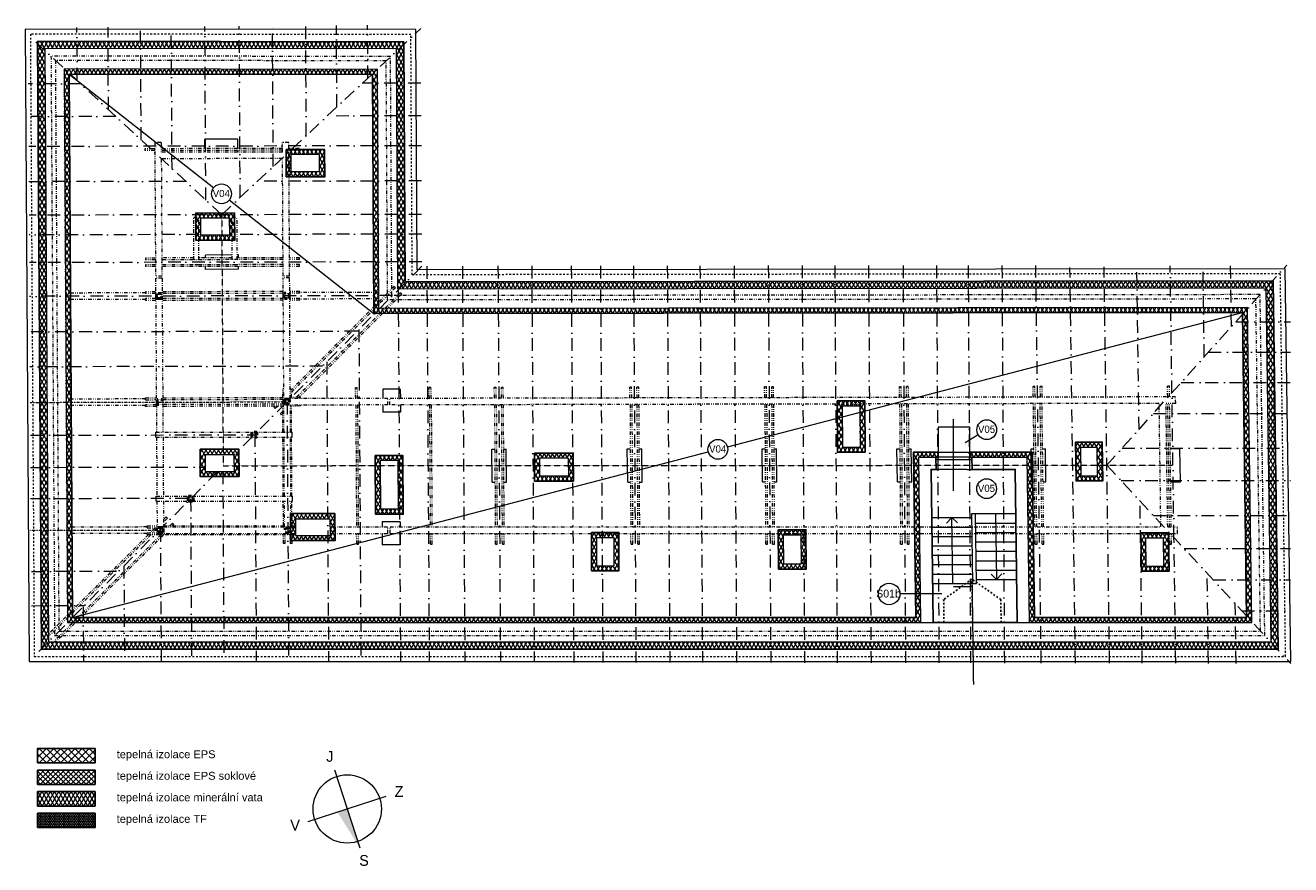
# Model space of a CAD drawing. Extents: x 23714 to 82477, y 16569 to 95336.
# Tile 1 of 2: x 25743 to 60945, y 16569 to 39919. Entities that reach past the tile are written whole.
import ezdxf

# ---------------------------------------------------------------- set-up
doc = ezdxf.new("R2010")
doc.units = 0
doc.header["$MEASUREMENT"] = 0
for name, pattern in [('DGN Style 2', [0.643626, 0.386175, -0.25745]), ('DGN Style 4', [0.565042, 0.282344, -0.141172, 0.000352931, -0.141172]), ('DGN Style 6', [1.224176, 0.000643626, -0.25745, 0.450538, -0.25745, 0.000643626, -0.25745]), ('Čerchovaná', [670.277762, 352.777767, -176.388884, 0, -141.111112]), ('Čerchovaná se dvěma tečkami S', [250, 100, -40, 15, -40, 15, -40]), ('čárkovaná S', [100, 50, -50])]:
    doc.linetypes.add(name, pattern=pattern)
doc.layers.add('2D kreslení - obecné', color=7, linetype='Continuous')
doc.layers.add('2D ČÁRY', color=7, linetype='Continuous')
doc.layers.add('2D kreslení - obecné_Číslo_pera__241', color=9, linetype='Continuous', lineweight=13, true_color=0x808080)
doc.layers.add('2D ČÁRY_Číslo_pera__241', color=9, linetype='Continuous', lineweight=13, true_color=0x808080)
for name, color, linetype, lineweight in [('2D VÝPLNĚ_Číslo_pera__1', 7, 'Continuous', 15), ('2D VÝPLNĚ_Číslo_pera__2', 1, 'Continuous', 25), ('2D VÝPLNĚ_Číslo_pera__4', 91, 'Continuous', 13), ('2D ČÁRY_Číslo_pera__1', 7, 'Continuous', 15), ('2D ČÁRY_Číslo_pera__2', 1, 'Continuous', 25), ('2D ČÁRY_Číslo_pera__3', 150, 'Continuous', 13), ('2D ČÁRY_Číslo_pera__4', 91, 'Continuous', 13), ('hřeben_Číslo_pera__1', 7, 'Continuous', 15), ('komín_Číslo_pera__1', 7, 'Continuous', 15), ('krokve_Číslo_pera__1', 7, 'Continuous', 15), ('POZNÁMKY.POPISKA_Číslo_pera__1', 7, 'Continuous', 15), ('POZNÁMKY.TEXT_Číslo_pera__4', 91, 'Continuous', 13), ('svislé konstrukce_Číslo_pera__5', 231, 'Continuous', 50), ('vodorovné konstrukce_Číslo_pera__1', 7, 'Continuous', 15), ('zdi_Číslo_pera__1', 7, 'Continuous', 15), ('zdi_Číslo_pera__2', 1, 'Continuous', 25), ('řez_Číslo_pera__1', 7, 'Continuous', 15), ('šikmé konstrukce_Číslo_pera__1', 7, 'Continuous', 15)]:
    doc.layers.add(name, color=color, linetype=linetype, lineweight=lineweight)
doc.styles.add('GENERATED_STYLE_2', font='arial.ttf')
doc.styles.add('GENERATED_STYLE_3', font='txt')
pattern_1 = [(60, (0, 0), (-86.60254, 50), []), (120, (0, 0), (86.60254, 50), [])]

# ---------------------------------------------------------------- blocks, each defined once
blk = doc.blocks.new('LINE_8333', base_point=(51243, 24100))
at = {"layer": '2D kreslení - obecné_Číslo_pera__241', "linetype": 'Continuous'}
blk.add_line((51243, 24100), (50074, 24100), dxfattribs=at)
blk.add_circle((49774, 24100), 300, dxfattribs=at)
blk = doc.blocks.new('LINE_8678', base_point=(51545, 24394))
at = {"layer": '2D ČÁRY_Číslo_pera__3', "linetype": 'Continuous'}
for p, q in [((51520, 26224), (51372, 26072)), ((51545, 24394), (51520, 26224)), ((51520, 26224), (51672, 26076))]:
    blk.add_line(p, q, dxfattribs=at)
blk = doc.blocks.new('LINE_8711', base_point=(52738, 26334))
at = {"layer": '2D ČÁRY_Číslo_pera__3', "linetype": 'Continuous'}
for p, q in [((52738, 26334), (52763, 24504)), ((52763, 24504), (52611, 24652)), ((52763, 24504), (52911, 24656))]:
    blk.add_line(p, q, dxfattribs=at)

msp = doc.modelspace()

# ---------------------------------------------------------------- hatches: boundary and pattern name
at = {"layer": '2D VÝPLNĚ_Číslo_pera__1', "linetype": 'Continuous'}
msp.add_hatch(color=256, dxfattribs=at).paths.add_polyline_path([(35051, 17035), (34699, 18119), (34428, 18031)], flags=0)
at = {"layer": '2D VÝPLNĚ_Číslo_pera__4', "linetype": 'Continuous'}
h = msp.add_hatch(dxfattribs=at)
h.set_pattern_fill('TEPELNA_IZOLACE_MINERÁL', color=8, style=0, pattern_type=2)
h.set_pattern_definition(pattern_1)
h.paths.add_polyline_path([(26085, 39475), (26191, 22564), (60601, 22564), (60460, 32807), (36307, 32779), (36271, 39459)], flags=0)
h.paths.add_polyline_path([(26390, 22764), (26287, 39275), (36072, 39260), (36108, 32579), (60263, 32607), (60398, 22764)], flags=0)
h = msp.add_hatch(dxfattribs=at)
h.set_pattern_fill('TEPELNA_IZOLACE_MINERÁL', color=8, style=0, pattern_type=2)
h.set_pattern_definition(pattern_1)
h.paths.add_polyline_path([(26820, 38704), (26916, 23304), (50660, 23304), (50596, 27904), (51136, 27904), (51136, 28044), (50455, 28044), (50518, 23444), (27055, 23444), (26961, 38564), (35406, 38551), (35442, 31898), (59602, 31926), (59719, 23444), (53818, 23444), (53755, 28044), (52017, 28044), (52017, 27904), (53617, 27904), (53680, 23304), (59860, 23304), (59740, 32066), (35581, 32038), (35545, 38690)], flags=0)
h = msp.add_hatch(dxfattribs=at)
h.set_pattern_fill('TEPELNA_IZOLACE_MINERÁL', color=8, style=0, pattern_type=2)
h.set_pattern_definition(pattern_1)
h.paths.add_polyline_path([(32997, 36464), (33001, 35704), (34072, 35703), (34067, 36463)], flags=0)
h.paths.add_polyline_path([(33141, 35844), (33138, 36324), (33928, 36323), (33931, 35843)], flags=0)
h = msp.add_hatch(dxfattribs=at)
h.set_pattern_fill('TEPELNA_IZOLACE_MINERÁL', color=8, style=0, pattern_type=2)
h.set_pattern_definition(pattern_1)
h.paths.add_polyline_path([(30487, 34698), (30491, 33938), (31571, 33937), (31567, 34697)], flags=0)
h.paths.add_polyline_path([(30630, 34078), (30628, 34558), (31428, 34557), (31430, 34077)], flags=0)
h = msp.add_hatch(dxfattribs=at)
h.set_pattern_fill('TEPELNA_IZOLACE_MINERÁL', color=8, style=0, pattern_type=2)
h.set_pattern_definition(pattern_1)
h.paths.add_polyline_path([(48328, 29474), (48337, 28044), (49107, 28044), (49098, 29474)], flags=0)
h.paths.add_polyline_path([(48476, 28184), (48469, 29334), (48959, 29334), (48966, 28184)], flags=0)
h = msp.add_hatch(dxfattribs=at)
h.set_pattern_fill('TEPELNA_IZOLACE_MINERÁL', color=8, style=0, pattern_type=2)
h.set_pattern_definition(pattern_1)
h.paths.add_polyline_path([(54962, 28324), (54976, 27244), (55716, 27244), (55701, 28324)], flags=0)
h.paths.add_polyline_path([(55114, 27384), (55103, 28184), (55563, 28184), (55574, 27384)], flags=0)
h = msp.add_hatch(dxfattribs=at)
h.set_pattern_fill('TEPELNA_IZOLACE_MINERÁL', color=8, style=0, pattern_type=2)
h.set_pattern_definition(pattern_1)
h.paths.add_polyline_path([(30606, 28124), (30611, 27364), (31691, 27364), (31686, 28124)], flags=0)
h.paths.add_polyline_path([(30750, 27504), (30746, 27984), (31547, 27984), (31550, 27504)], flags=0)
h = msp.add_hatch(dxfattribs=at)
h.set_pattern_fill('TEPELNA_IZOLACE_MINERÁL', color=8, style=0, pattern_type=2)
h.set_pattern_definition(pattern_1)
h.paths.add_polyline_path([(35477, 27948), (35488, 26318), (36258, 26319), (36247, 27949)], flags=0)
h.paths.add_polyline_path([(35627, 26458), (35618, 27808), (36108, 27809), (36117, 26459)], flags=0)
h = msp.add_hatch(dxfattribs=at)
h.set_pattern_fill('TEPELNA_IZOLACE_MINERÁL', color=8, style=0, pattern_type=2)
h.set_pattern_definition(pattern_1)
h.paths.add_polyline_path([(39907, 28016), (39912, 27237), (40992, 27239), (40987, 28019)], flags=0)
h.paths.add_polyline_path([(40051, 27377), (40048, 27877), (40848, 27878), (40851, 27378)], flags=0)
h = msp.add_hatch(dxfattribs=at)
h.set_pattern_fill('TEPELNA_IZOLACE_MINERÁL', color=8, style=0, pattern_type=2)
h.set_pattern_definition(pattern_1)
h.paths.add_polyline_path([(33117, 26334), (33122, 25584), (34362, 25584), (34357, 26334)], flags=0)
h.paths.add_polyline_path([(33261, 25724), (33258, 26194), (34218, 26194), (34221, 25724)], flags=0)
h = msp.add_hatch(dxfattribs=at)
h.set_pattern_fill('TEPELNA_IZOLACE_MINERÁL', color=8, style=0, pattern_type=2)
h.set_pattern_definition(pattern_1)
h.paths.add_polyline_path([(41491, 25814), (41497, 24744), (42257, 24744), (42251, 25814)], flags=0)
h.paths.add_polyline_path([(41637, 24884), (41632, 25674), (42112, 25674), (42117, 24884)], flags=0)
h = msp.add_hatch(dxfattribs=at)
h.set_pattern_fill('TEPELNA_IZOLACE_MINERÁL', color=8, style=0, pattern_type=2)
h.set_pattern_definition(pattern_1)
h.paths.add_polyline_path([(46690, 25884), (46697, 24794), (47467, 24794), (47460, 25884)], flags=0)
h.paths.add_polyline_path([(46836, 24934), (46831, 25744), (47321, 25744), (47326, 24934)], flags=0)
h = msp.add_hatch(dxfattribs=at)
h.set_pattern_fill('TEPELNA_IZOLACE_MINERÁL', color=8, style=0, pattern_type=2)
h.set_pattern_definition(pattern_1)
h.paths.add_polyline_path([(56776, 25804), (56791, 24734), (57561, 24734), (57546, 25804)], flags=0)
h.paths.add_polyline_path([(56929, 24874), (56918, 25664), (57408, 25664), (57419, 24874)], flags=0)
h = msp.add_hatch(dxfattribs=at)
h.set_pattern_fill('TEPELNA_IZOLACE_EPS', color=256, style=0, pattern_type=2)
h.set_pattern_definition([(45, (0, 0), (-98.99495, 98.99495), []), (135, (0, 0), (98.99495, 98.99495), [])])
h.paths.add_polyline_path([(26085, 19401), (27685, 19401), (27685, 19801), (26085, 19801)], flags=0)
h = msp.add_hatch(dxfattribs=at)
h.set_pattern_fill('TEPELNA_IZOLACE_PERIMETR', color=256, style=0, pattern_type=2)
h.set_pattern_definition([(45, (0, 0), (-70.71068, 70.71068), []), (135, (0, 0), (70.71068, 70.71068), [])])
h.paths.add_polyline_path([(26085, 18801), (27685, 18801), (27685, 19201), (26085, 19201)], flags=0)
h = msp.add_hatch(dxfattribs=at)
h.set_pattern_fill('TEPELNA_IZOLACE_MINERÁL', color=256, style=0, pattern_type=2)
h.set_pattern_definition(pattern_1)
h.paths.add_polyline_path([(26085, 18201), (27685, 18201), (27685, 18601), (26085, 18601)], flags=0)
h = msp.add_hatch(dxfattribs=at)
h.set_pattern_fill('TEPELNA_IZOLACE_FENOL', color=256, style=0, pattern_type=2)
h.set_pattern_definition([(90, (0, 0), (-51.961524, 0), [30, -60]), (90, (-25.98, 45), (-51.961524, 0), [30, -60]), (150, (0, 30), (25.98076, 45), [30, -60]), (150, (-51.96, 30), (25.98076, 45), [30, -60]), (210, (0, 0), (-25.98076, 45), [30, -60]), (210, (-51.96, 0), (-25.98076, 45), [30, -60])])
h.paths.add_polyline_path([(26085, 17601), (27685, 17601), (27685, 18001), (26085, 18001)], flags=0)

# ---------------------------------------------------------------- linework, layer by layer
at = {"layer": '2D kreslení - obecné_Číslo_pera__241', "color": 8, "linetype": 'Continuous'}
for centre in [(31202, 35231), (52490, 28670), (45010, 28123), (52487, 27029)]:
    msp.add_circle(centre, 275, dxfattribs=at)
at = {"layer": '2D VÝPLNĚ_Číslo_pera__2', "linetype": 'Continuous', "flags": 128}
for points in [[(26085, 19401), (27685, 19401), (27685, 19801), (26085, 19801)], [(26085, 18801), (27685, 18801), (27685, 19201), (26085, 19201)], [(26085, 18201), (27685, 18201), (27685, 18601), (26085, 18601)], [(26085, 17601), (27685, 17601), (27685, 18001), (26085, 18001)]]:
    msp.add_lwpolyline(points, close=True, dxfattribs=at)
at = {"layer": '2D ČÁRY_Číslo_pera__1', "color": 8, "linetype": 'Continuous'}
for p, q in [((25743, 39815), (25853, 22224)), ((36609, 39799), (25743, 39815)), ((36646, 33120), (36609, 39799)), ((26085, 39475), (26191, 22564)), ((36271, 39459), (26085, 39475)), ((36307, 32779), (36271, 39459)), ((26961, 38564), (27055, 23444)), ((35406, 38551), (26961, 38564)), ((35442, 31898), (35406, 38551)), ((34067, 36463), (32997, 36464)), ((33001, 35704), (32997, 36464)), ((34072, 35703), (34067, 36463)), ((34072, 35703), (33001, 35704)), ((31567, 34697), (30487, 34698)), ((30491, 33938), (30487, 34698)), ((31571, 33937), (31567, 34697)), ((31571, 33937), (30491, 33938)), ((60795, 33148), (36646, 33120)), ((60945, 22224), (60795, 33148)), ((60460, 32807), (36307, 32779)), ((60601, 22564), (60460, 32807)), ((59602, 31926), (35442, 31898)), ((59719, 23444), (59602, 31926)), ((48328, 29474), (49098, 29474)), ((48328, 29474), (48337, 28044)), ((49098, 29474), (49107, 28044)), ((54961, 28324), (55701, 28324)), ((54976, 27244), (54961, 28324)), ((55716, 27244), (55701, 28324)), ((30606, 28124), (31686, 28124)), ((30606, 28124), (30611, 27364)), ((31686, 28124), (31691, 27364)), ((36247, 27949), (35477, 27948)), ((35477, 27948), (35488, 26318)), ((36247, 27949), (36258, 26319)), ((40987, 28019), (39907, 28016)), ((39907, 28016), (39912, 27237)), ((40987, 28019), (40992, 27239)), ((48337, 28044), (49107, 28044)), ((50518, 23444), (50455, 28044)), ((50455, 28044), (53755, 28044)), ((51136, 27904), (51136, 28044)), ((51146, 27828), (51146, 27904)), ((52007, 27828), (52007, 27904)), ((52017, 27904), (52017, 28044)), ((53818, 23444), (53755, 28044)), ((30611, 27364), (31691, 27364)), ((40992, 27239), (39912, 27237)), ((54976, 27244), (55716, 27244)), ((33117, 26334), (34357, 26334)), ((33117, 26334), (33122, 25584)), ((34357, 26334), (34362, 25584)), ((36258, 26319), (35488, 26318)), ((41491, 25814), (41497, 24744)), ((41491, 25814), (42251, 25814)), ((42251, 25814), (42257, 24744)), ((56776, 25804), (57546, 25804)), ((56791, 24734), (56776, 25804)), ((57561, 24734), (57546, 25804)), ((33122, 25584), (34362, 25584)), ((41497, 24744), (42257, 24744)), ((56791, 24734), (57561, 24734)), ((27055, 23444), (50518, 23444)), ((53818, 23444), (59719, 23444)), ((26191, 22564), (60601, 22564)), ((25853, 22224), (60945, 22224))]:
    msp.add_line(p, q, dxfattribs=at)
at = {"layer": '2D ČÁRY_Číslo_pera__1', "color": 8, "linetype": 'čárkovaná S'}
for p, q in [((25884, 39675), (25992, 22364)), ((36470, 39659), (25884, 39675)), ((36506, 32979), (36470, 39659)), ((60657, 33008), (36506, 32979)), ((60803, 22364), (60657, 33008)), ((25992, 22364), (60803, 22364))]:
    msp.add_line(p, q, dxfattribs=at)
at = {"layer": '2D ČÁRY_Číslo_pera__1', "color": 8, "linetype": 'Continuous', "flags": 128}
msp.add_lwpolyline([(52017, 28744), (51136, 28744), (51136, 28044), (52017, 28044)], close=True, dxfattribs=at)
at = {"layer": '2D ČÁRY_Číslo_pera__2', "color": 8, "linetype": 'Continuous', "flags": 128}
for points in [[(26085, 39475), (36271, 39459), (36307, 32779), (60460, 32807), (60601, 22564), (26191, 22564)], [(26961, 38564), (27055, 23444), (50518, 23444), (50455, 28044), (51136, 28044), (51136, 27904), (51076, 27904), (51081, 27564), (50941, 27564), (51000, 23304), (53340, 23304), (53281, 27564), (52081, 27564), (52077, 27904), (52017, 27904), (52017, 28044), (53755, 28044), (53818, 23444), (59719, 23444), (59602, 31926), (35442, 31898), (35406, 38551)], [(32997, 36464), (33001, 35704), (34072, 35703), (34067, 36463)], [(30487, 34698), (31567, 34697), (31571, 33937), (30491, 33938)], [(48328, 29474), (49098, 29474), (49107, 28044), (48337, 28044)], [(54962, 28324), (55701, 28324), (55716, 27244), (54976, 27244)], [(30606, 28124), (30611, 27364), (31691, 27364), (31686, 28124)], [(35477, 27948), (36247, 27949), (36258, 26319), (35488, 26318)], [(39907, 28016), (40987, 28019), (40992, 27239), (39912, 27237)], [(33117, 26334), (34357, 26334), (34362, 25584), (33122, 25584)], [(41491, 25814), (42251, 25814), (42257, 24744), (41497, 24744)], [(46690, 25884), (47460, 25884), (47467, 24794), (46697, 24794)], [(56776, 25804), (57546, 25804), (57561, 24734), (56791, 24734)]]:
    msp.add_lwpolyline(points, close=True, dxfattribs=at)
at = {"layer": '2D ČÁRY_Číslo_pera__241', "color": 8, "linetype": 'Continuous'}
for p, q in [((26961, 38564), (30985, 35401)), ((31418, 35061), (35442, 31898)), ((45276, 28193), (59602, 31926)), ((27055, 23444), (44744, 28054))]:
    msp.add_line(p, q, dxfattribs=at)
at = {"layer": '2D ČÁRY_Číslo_pera__3', "linetype": 'Continuous'}
for p, q in [((34346, 19204), (35051, 17035)), ((33614, 17767), (35783, 18472))]:
    msp.add_line(p, q, dxfattribs=at)
msp.add_circle((34699, 18119), 950, dxfattribs=at)
at = {"layer": '2D ČÁRY_Číslo_pera__4', "color": 8, "linetype": 'Continuous'}
for p, q in [((51566, 26965), (51566, 28965)), ((52255, 28529), (51886, 28307))]:
    msp.add_line(p, q, dxfattribs=at)
at = {"layer": 'hřeben_Číslo_pera__1', "color": 8, "linetype": 'DGN Style 6'}
for p, q in [((31206, 34649), (31249, 27667)), ((31249, 27667), (57670, 27683))]:
    msp.add_line(p, q, dxfattribs=at)
at = {"layer": 'komín_Číslo_pera__1', "color": 8, "linetype": 'Continuous'}
for p, q in [((33928, 36323), (33138, 36324)), ((33141, 35844), (33138, 36324)), ((33931, 35843), (33928, 36323)), ((33931, 35843), (33141, 35844)), ((31428, 34557), (30628, 34558)), ((30630, 34078), (30628, 34558)), ((31430, 34077), (31428, 34557)), ((31430, 34077), (30630, 34078)), ((48469, 29334), (48476, 28184)), ((48469, 29334), (48959, 29334)), ((48959, 29334), (48966, 28184)), ((48476, 28184), (48966, 28184)), ((55103, 28184), (55563, 28184)), ((55114, 27384), (55103, 28184)), ((55574, 27384), (55563, 28184)), ((30747, 27984), (30750, 27504)), ((30747, 27984), (31547, 27984)), ((31547, 27984), (31550, 27504)), ((40848, 27878), (40048, 27877)), ((40048, 27877), (40051, 27377)), ((40848, 27878), (40851, 27378)), ((30750, 27504), (31550, 27504)), ((36108, 27809), (35618, 27808)), ((35618, 27808), (35627, 26458)), ((36108, 27809), (36117, 26459)), ((40851, 27378), (40051, 27377)), ((55114, 27384), (55574, 27384)), ((36117, 26459), (35627, 26458)), ((33258, 26194), (33261, 25724)), ((33258, 26194), (34218, 26194)), ((34218, 26194), (34221, 25724)), ((33261, 25724), (34221, 25724)), ((46690, 25884), (47460, 25884)), ((46690, 25884), (46697, 24794)), ((46831, 25744), (46836, 24934)), ((46831, 25744), (47321, 25744)), ((47321, 25744), (47326, 24934)), ((47460, 25884), (47467, 24794)), ((41632, 25674), (41637, 24884)), ((41632, 25674), (42112, 25674)), ((42112, 25674), (42117, 24884)), ((56918, 25664), (57408, 25664)), ((56929, 24874), (56918, 25664)), ((57419, 24874), (57408, 25664)), ((41637, 24884), (42117, 24884)), ((46697, 24794), (47467, 24794)), ((46836, 24934), (47326, 24934)), ((56929, 24874), (57419, 24874))]:
    msp.add_line(p, q, dxfattribs=at)
at = {"layer": 'krokve_Číslo_pera__1', "color": 8, "linetype": 'Čerchovaná'}
for p, q in [((27187, 38380), (27179, 39857)), ((28056, 37573), (28044, 39864)), ((28966, 36728), (28949, 39871)), ((29825, 35931), (29804, 39877)), ((30765, 35058), (30739, 39884)), ((31206, 34649), (36744, 39828)), ((31720, 35130), (31694, 39892)), ((32640, 35990), (32619, 39899)), ((33560, 36851), (33544, 39906)), ((34411, 37646), (34399, 39912)), ((35272, 38451), (35264, 39919)), ((31206, 34649), (25817, 39651)), ((27282, 38291), (25826, 38288)), ((36751, 38310), (35118, 38307)), ((28260, 37383), (25832, 37378)), ((36755, 37400), (34142, 37395)), ((36762, 36570), (25841, 36548)), ((30206, 35577), (25843, 35568)), ((36764, 35590), (32202, 35581)), ((36768, 34660), (25849, 34638)), ((30570, 34098), (25853, 34089)), ((36770, 34110), (31495, 34100)), ((36774, 33340), (25858, 33319)), ((36778, 33222), (31547, 27961)), ((36912, 33222), (36981, 22203)), ((37902, 33223), (37971, 22201)), ((38892, 33224), (38961, 22200)), ((39832, 33226), (39901, 22199)), ((40932, 33227), (41001, 22197)), ((41742, 33228), (41811, 22196)), ((42662, 33229), (42731, 22194)), ((43602, 33230), (43671, 22193)), ((44512, 33231), (44581, 22192)), ((45462, 33232), (45531, 22190)), ((46412, 33233), (46481, 22189)), ((47352, 33234), (47421, 22187)), ((48262, 33235), (48331, 22186)), ((49202, 33236), (49271, 22185)), ((50162, 33237), (50231, 22183)), ((51092, 33238), (51161, 22182)), ((51972, 33239), (52041, 22180)), ((52912, 33240), (52981, 22179)), ((54005, 22177), (53853, 33241)), ((54955, 22176), (54804, 33186)), ((55906, 22175), (55754, 33199)), ((55830, 27682), (60834, 33249)), ((56726, 28679), (56664, 33211)), ((57698, 25668), (57594, 33224)), ((58539, 30695), (58504, 33237)), ((59297, 31539), (59274, 33247)), ((35956, 32399), (25864, 32379)), ((36116, 32556), (36181, 22204)), ((34973, 31407), (25866, 31389)), ((35023, 31457), (35081, 22206)), ((59419, 31674), (60941, 31674)), ((58655, 30824), (60941, 30824)), ((34007, 30435), (25868, 30419)), ((34129, 30557), (34180, 22207)), ((57900, 29984), (60941, 29984)), ((33025, 29448), (33070, 22209)), ((57127, 29124), (60941, 29124)), ((25885, 28515), (32110, 28527)), ((32131, 28548), (32170, 22210)), ((56255, 28154), (60941, 28154)), ((25887, 27621), (30749, 27630)), ((31093, 27504), (25929, 22311)), ((31237, 27504), (31270, 22211)), ((55830, 27682), (60945, 22168)), ((56227, 27254), (60941, 27254)), ((25888, 26757), (30358, 26765)), ((30342, 26750), (30370, 22213)), ((56816, 22173), (56754, 26686)), ((57127, 26284), (60941, 26284)), ((29500, 25903), (29523, 22214)), ((57746, 22172), (57698, 25668)), ((57980, 25364), (60941, 25364)), ((25913, 24728), (28337, 24733)), ((28486, 24883), (28503, 22216)), ((58656, 22170), (58622, 24673)), ((58787, 24494), (60941, 24494)), ((25919, 23774), (27387, 23777)), ((27353, 23744), (27363, 22217)), ((59426, 22169), (59403, 23830)), ((59585, 23634), (60941, 23634))]:
    msp.add_line(p, q, dxfattribs=at)
at = {"layer": 'krokve_Číslo_pera__1', "color": 8, "linetype": 'DGN Style 4'}
for p, q in [((25883, 29429), (33020, 29443)), ((25890, 25872), (29477, 25879))]:
    msp.add_line(p, q, dxfattribs=at)
at = {"layer": 'svislé konstrukce_Číslo_pera__5', "color": 8, "linetype": 'DGN Style 6', "flags": 128}
for points in [[(29530, 32317), (29390, 32316), (29390, 32456), (29530, 32457)], [(33080, 32323), (32940, 32323), (32939, 32463), (33079, 32463)], [(29549, 29366), (29409, 29366), (29408, 29506), (29548, 29506)], [(33096, 29378), (32956, 29378), (32955, 29518), (33095, 29518)], [(32186, 28460), (32046, 28460), (32045, 28600), (32185, 28600)], [(30418, 26685), (30278, 26684), (30277, 26824), (30417, 26825)], [(29575, 25807), (29435, 25807), (29434, 25947), (29574, 25947)], [(33115, 25804), (32975, 25804), (32975, 25944), (33115, 25944)]]:
    msp.add_lwpolyline(points, close=True, dxfattribs=at)
at = {"layer": 'vodorovné konstrukce_Číslo_pera__1', "color": 8, "linetype": 'Čerchovaná se dvěma tečkami S'}
for p, q in [((35903, 39050), (26458, 39064)), ((26458, 39064), (26557, 23149)), ((26579, 38944), (26676, 23268)), ((35784, 38930), (26579, 38944)), ((35819, 32470), (35784, 38930)), ((35938, 32590), (35903, 39050)), ((29523, 36656), (29343, 36655)), ((29343, 36655), (29366, 32936)), ((29523, 36656), (29525, 36386)), ((32898, 36393), (32896, 36663)), ((33076, 36663), (32896, 36663)), ((33096, 32943), (33076, 36663)), ((29065, 36485), (29065, 36435)), ((29344, 36485), (29065, 36485)), ((29344, 36435), (29065, 36435)), ((32897, 36493), (29524, 36486)), ((32897, 36443), (29524, 36436)), ((32898, 36393), (29525, 36386)), ((33358, 36493), (33077, 36493)), ((33358, 36443), (33077, 36443)), ((33358, 36443), (33358, 36493)), ((32899, 36213), (29526, 36206)), ((29526, 36206), (29546, 32936)), ((32916, 32943), (32899, 36213)), ((30434, 33398), (30428, 34578)), ((30428, 34578), (30568, 34578)), ((30574, 33398), (30568, 34578)), ((31499, 33400), (31492, 34580)), ((31492, 34580), (31632, 34580)), ((31639, 33400), (31632, 34580)), ((29084, 33445), (29084, 33395)), ((29363, 33445), (29084, 33445)), ((30434, 33448), (29543, 33446)), ((31498, 33450), (30574, 33448)), ((32914, 33453), (31638, 33450)), ((33374, 33453), (33094, 33453)), ((33374, 33403), (33374, 33453)), ((29363, 33395), (29084, 33395)), ((29084, 33255), (29084, 33205)), ((29364, 33255), (29084, 33255)), ((29365, 33205), (29084, 33205)), ((32914, 33403), (29543, 33396)), ((32915, 33263), (29544, 33256)), ((32915, 33213), (29545, 33206)), ((30575, 33258), (30435, 33258)), ((31639, 33260), (31499, 33260)), ((33374, 33403), (33094, 33403)), ((33375, 33263), (33095, 33263)), ((33375, 33213), (33095, 33213)), ((33375, 33213), (33375, 33263)), ((29546, 32936), (29366, 32936)), ((29547, 32886), (29367, 32886)), ((29367, 32886), (29393, 28601)), ((29547, 32886), (29573, 28601)), ((33096, 32943), (32916, 32943)), ((33097, 32893), (32917, 32893)), ((32940, 28600), (32917, 32893)), ((33115, 29533), (33097, 32893)), ((29090, 32475), (26859, 32471)), ((29369, 32506), (29090, 32505)), ((29090, 32505), (29090, 32455)), ((29369, 32456), (29090, 32455)), ((32919, 32513), (29549, 32506)), ((32919, 32463), (29549, 32456)), ((33379, 32513), (33099, 32513)), ((33379, 32463), (33099, 32463)), ((36003, 32655), (33144, 29780)), ((36038, 32620), (33144, 29709)), ((36180, 32479), (33286, 29568)), ((36216, 32443), (33357, 29569)), ((33379, 32463), (33379, 32513)), ((35579, 32488), (33379, 32483)), ((35820, 32278), (35819, 32400)), ((35939, 32399), (35939, 32520)), ((36101, 32399), (35939, 32399)), ((36038, 32620), (36003, 32655)), ((60095, 32427), (36171, 32399)), ((36216, 32443), (36180, 32479)), ((60225, 22944), (60095, 32427)), ((29090, 32295), (26860, 32291)), ((29370, 32316), (29090, 32315)), ((29090, 32315), (29090, 32265)), ((29370, 32266), (29090, 32265)), ((32920, 32323), (29550, 32316)), ((32920, 32273), (29550, 32266)), ((33380, 32323), (33100, 32323)), ((33380, 32273), (33100, 32273)), ((33380, 32273), (33380, 32323)), ((35580, 32308), (33380, 32303)), ((35981, 32279), (35820, 32278)), ((59977, 32307), (36052, 32279)), ((60104, 23064), (59977, 32307)), ((32903, 29818), (32933, 29818)), ((32905, 29568), (32903, 29818)), ((33113, 29818), (33143, 29818)), ((33145, 29568), (33143, 29818)), ((34934, 29536), (34929, 29836)), ((34979, 29836), (34929, 29836)), ((34984, 29536), (34979, 29836)), ((57744, 29582), (35882, 29538)), ((36984, 29541), (36979, 29841)), ((37029, 29841), (36979, 29841)), ((37034, 29541), (37029, 29841)), ((38794, 29544), (38789, 29844)), ((38839, 29844), (38789, 29844)), ((38844, 29544), (38839, 29844)), ((39038, 29844), (38988, 29844)), ((38992, 29544), (38988, 29844)), ((39042, 29544), (39038, 29844)), ((42609, 29852), (42559, 29851)), ((42564, 29551), (42559, 29851)), ((42614, 29552), (42609, 29852)), ((42808, 29852), (42758, 29852)), ((42762, 29551), (42758, 29852)), ((42812, 29552), (42808, 29852)), ((46314, 29559), (46309, 29859)), ((46359, 29859), (46309, 29859)), ((46364, 29559), (46359, 29859)), ((46558, 29859), (46508, 29859)), ((46512, 29559), (46508, 29859)), ((46562, 29559), (46558, 29859)), ((50064, 29566), (50060, 29866)), ((50110, 29866), (50060, 29866)), ((50114, 29566), (50110, 29866)), ((50308, 29867), (50258, 29867)), ((50262, 29566), (50258, 29867)), ((50312, 29567), (50308, 29867)), ((53784, 29574), (53780, 29874)), ((53830, 29874), (53780, 29874)), ((53834, 29574), (53830, 29874)), ((54028, 29875), (53978, 29875)), ((53982, 29574), (53978, 29875)), ((54032, 29575), (54028, 29875)), ((57524, 29582), (57520, 29882)), ((57570, 29882), (57520, 29882)), ((57574, 29582), (57570, 29882)), ((57747, 29402), (57744, 29582)), ((29088, 29525), (26877, 29521)), ((29089, 29345), (26879, 29341)), ((29087, 29554), (29387, 29555)), ((29088, 29504), (29087, 29554)), ((29088, 29504), (29388, 29505)), ((29388, 29365), (29088, 29364)), ((29089, 29314), (29088, 29364)), ((29389, 29315), (29089, 29314)), ((29567, 29556), (32935, 29568)), ((29568, 29506), (32935, 29518)), ((32936, 29378), (29568, 29366)), ((32936, 29328), (29569, 29316)), ((32693, 29327), (32660, 29294)), ((32696, 29258), (32660, 29294)), ((32764, 29327), (32696, 29258)), ((32906, 29378), (32905, 29518)), ((32910, 28600), (32906, 29328)), ((33395, 29569), (33115, 29568)), ((35832, 29538), (33115, 29533)), ((35832, 29358), (33116, 29353)), ((33120, 28600), (33116, 29353)), ((33396, 29329), (33116, 29328)), ((33150, 28600), (33146, 29328)), ((33395, 29534), (33395, 29569)), ((33396, 29329), (33396, 29354)), ((34936, 29356), (34957, 25964)), ((34986, 29357), (35007, 25964)), ((35832, 29358), (35832, 29538)), ((35883, 29358), (35882, 29538)), ((57287, 29401), (35883, 29358)), ((36986, 29361), (37007, 25964)), ((37036, 29361), (37057, 25965)), ((38796, 29364), (38817, 25964)), ((38846, 29364), (38867, 25964)), ((38986, 29365), (39007, 25964)), ((39036, 29365), (39057, 25965)), ((42566, 29372), (42587, 25964)), ((42616, 29372), (42637, 25964)), ((42756, 29372), (42777, 25964)), ((42806, 29372), (42827, 25965)), ((46316, 29379), (46337, 25964)), ((46366, 29379), (46387, 25964)), ((46506, 29380), (46527, 25964)), ((46556, 29380), (46577, 25965)), ((50066, 29387), (50087, 25964)), ((50116, 29387), (50137, 25964)), ((50256, 29387), (50277, 25964)), ((50306, 29387), (50327, 25964)), ((53833, 25963), (53786, 29394)), ((53883, 25964), (53836, 29394)), ((54023, 25964), (53976, 29395)), ((54073, 25965), (54026, 29395)), ((57334, 25964), (57287, 29401)), ((57747, 29402), (57477, 29402)), ((57524, 25964), (57477, 29402)), ((57574, 25964), (57527, 29402)), ((57624, 25964), (57577, 29402)), ((32907, 29187), (32838, 29117)), ((32873, 29082), (32838, 29117)), ((32907, 29116), (32873, 29082)), ((29373, 28601), (33170, 28600)), ((29374, 28461), (33171, 28460)), ((29394, 28461), (29404, 26825)), ((29574, 28461), (29584, 26825)), ((32920, 26825), (32911, 28460)), ((32950, 26825), (32941, 28460)), ((33130, 26825), (33121, 28460)), ((33160, 26825), (33151, 28460)), ((29384, 26825), (33180, 26825)), ((29385, 26685), (33180, 26685)), ((29405, 26685), (29411, 25784)), ((29585, 26685), (29590, 25964)), ((32924, 25994), (32920, 26685)), ((32954, 25964), (32950, 26685)), ((33134, 25964), (33130, 26685)), ((33164, 25994), (33160, 26685)), ((29662, 26244), (29588, 26171)), ((29697, 26209), (29589, 26101)), ((29697, 26209), (29662, 26244)), ((29837, 26069), (29762, 25994)), ((29872, 26034), (29837, 26069)), ((29170, 25754), (26384, 22977)), ((29241, 25754), (26420, 22942)), ((29522, 25754), (26561, 22800)), ((29592, 25754), (26596, 22765)), ((29134, 25963), (26900, 25959)), ((29135, 25784), (26901, 25779)), ((29135, 25994), (29409, 25994)), ((29135, 25944), (29135, 25994)), ((29135, 25944), (29410, 25944)), ((29135, 25804), (29411, 25804)), ((29135, 25754), (29135, 25804)), ((29135, 25754), (33261, 25754)), ((29361, 25944), (29220, 25804)), ((29410, 25923), (29291, 25804)), ((29411, 25784), (33261, 25784)), ((29589, 25994), (32954, 25994)), ((29590, 25964), (32954, 25964)), ((29872, 26034), (29833, 25994)), ((32927, 25503), (32925, 25754)), ((32977, 25504), (32975, 25755)), ((33117, 25504), (33115, 25754)), ((33134, 25994), (33260, 25994)), ((33134, 25964), (33260, 25964)), ((33167, 25504), (33165, 25754)), ((34220, 25964), (35832, 25964)), ((34221, 25784), (35832, 25784)), ((34964, 25484), (34960, 25784)), ((35014, 25484), (35010, 25784)), ((35832, 25784), (35832, 25964)), ((35889, 25964), (57334, 25964)), ((35889, 25784), (35889, 25964)), ((35889, 25784), (57796, 25784)), ((37014, 25485), (37010, 25785)), ((37064, 25485), (37060, 25785)), ((38824, 25485), (38820, 25785)), ((38874, 25485), (38870, 25785)), ((39014, 25485), (39010, 25785)), ((39064, 25485), (39060, 25785)), ((42594, 25485), (42590, 25785)), ((42644, 25485), (42640, 25785)), ((42784, 25485), (42780, 25785)), ((42834, 25485), (42830, 25785)), ((46344, 25485), (46340, 25785)), ((46394, 25485), (46390, 25785)), ((46534, 25485), (46530, 25785)), ((46584, 25485), (46580, 25785)), ((50094, 25485), (50090, 25785)), ((50144, 25485), (50140, 25785)), ((50284, 25485), (50280, 25785)), ((50334, 25485), (50330, 25785)), ((53840, 25484), (53836, 25784)), ((53890, 25484), (53886, 25784)), ((54030, 25484), (54026, 25784)), ((54080, 25484), (54076, 25784)), ((57524, 25964), (57794, 25964)), ((57580, 25485), (57576, 25785)), ((57630, 25485), (57626, 25785)), ((57796, 25784), (57794, 25964)), ((32977, 25504), (32927, 25503)), ((33167, 25504), (33117, 25504)), ((34964, 25484), (35014, 25484)), ((37014, 25485), (37064, 25485)), ((38824, 25485), (38874, 25485)), ((39014, 25485), (39064, 25485)), ((42594, 25485), (42644, 25485)), ((42784, 25485), (42834, 25485)), ((46344, 25485), (46394, 25485)), ((46534, 25485), (46584, 25485)), ((50094, 25485), (50144, 25485)), ((50284, 25485), (50334, 25485)), ((53840, 25484), (53890, 25484)), ((54030, 25484), (54080, 25484)), ((57580, 25485), (57630, 25485)), ((26420, 22942), (26384, 22977)), ((26558, 23079), (26558, 22944)), ((26558, 22944), (26705, 22944)), ((26677, 23198), (26678, 23064)), ((26678, 23064), (26825, 23064)), ((26776, 22944), (60225, 22944)), ((26896, 23064), (60104, 23064)), ((26596, 22765), (26561, 22800))]:
    msp.add_line(p, q, dxfattribs=at)
at = {"layer": 'zdi_Číslo_pera__1', "color": 8, "linetype": 'Continuous'}
for p, q in [((36072, 39260), (26287, 39275)), ((26287, 39275), (26390, 22764)), ((36108, 32579), (36072, 39260)), ((26820, 38704), (26916, 23304)), ((35545, 38690), (26820, 38704)), ((35581, 32038), (35545, 38690)), ((31654, 36755), (30734, 36753)), ((30735, 36488), (30734, 36753)), ((31655, 36490), (31654, 36755)), ((30736, 36388), (30735, 36438)), ((31656, 36390), (31655, 36440)), ((31498, 33533), (30754, 33523)), ((30754, 33448), (30754, 33523)), ((31674, 33536), (31638, 33535)), ((31674, 33450), (31674, 33536)), ((30754, 33123), (30754, 33208)), ((31674, 33135), (30754, 33123)), ((31674, 33135), (31674, 33210)), ((60263, 32607), (36108, 32579)), ((60398, 22764), (60263, 32607)), ((59740, 32066), (35581, 32038)), ((59860, 23304), (59740, 32066)), ((36176, 29799), (35686, 29798)), ((35686, 29798), (35688, 29538)), ((36176, 29799), (36178, 29539)), ((35689, 29358), (35690, 29158)), ((36179, 29359), (36180, 29159)), ((36180, 29159), (35690, 29158)), ((38733, 27211), (38720, 28131)), ((38720, 28131), (38804, 28131)), ((39044, 28131), (39120, 28131)), ((39133, 27211), (39120, 28131)), ((42490, 28133), (42574, 28134)), ((42503, 27214), (42490, 28133)), ((42814, 28134), (42890, 28134)), ((42903, 27214), (42890, 28134)), ((46253, 27216), (46240, 28136)), ((46240, 28136), (46324, 28136)), ((46564, 28136), (46640, 28136)), ((46653, 27216), (46640, 28136)), ((50003, 27218), (49990, 28138)), ((49990, 28138), (50074, 28138)), ((50314, 28138), (50390, 28138)), ((50403, 27218), (50390, 28138)), ((50660, 23304), (50596, 27904)), ((50596, 27904), (51076, 27904)), ((51081, 27564), (51076, 27904)), ((52081, 27564), (52077, 27904)), ((52077, 27904), (53617, 27904)), ((53680, 23304), (53617, 27904)), ((53736, 27220), (53724, 28140)), ((53724, 28140), (53804, 28140)), ((54044, 28141), (54124, 28141)), ((54136, 27221), (54124, 28141)), ((57494, 28143), (57544, 28143)), ((57594, 28143), (57864, 28143)), ((57876, 27223), (57864, 28143)), ((50941, 27564), (51141, 27564)), ((51000, 23304), (50941, 27564)), ((51941, 27564), (51141, 27564)), ((51941, 27564), (53281, 27564)), ((53340, 23304), (53281, 27564)), ((38733, 27211), (38809, 27211)), ((39049, 27211), (39133, 27211)), ((42503, 27214), (42579, 27214)), ((42819, 27214), (42903, 27214)), ((46253, 27216), (46330, 27216)), ((46570, 27216), (46653, 27216)), ((50003, 27218), (50080, 27218)), ((50320, 27218), (50403, 27218)), ((53736, 27220), (53816, 27220)), ((54056, 27221), (54136, 27221)), ((57506, 27223), (57556, 27223)), ((57606, 27223), (57876, 27223)), ((36169, 26109), (35669, 26108)), ((35669, 26108), (35670, 25964)), ((36169, 26109), (36170, 25964)), ((50960, 26224), (52080, 26224)), ((52105, 24394), (52078, 26334)), ((52078, 26334), (53298, 26334)), ((52205, 24394), (52178, 26334)), ((52182, 26070), (53302, 26070)), ((35671, 25784), (35673, 25468)), ((36171, 25784), (36173, 25469)), ((50963, 25960), (52083, 25960)), ((50967, 25699), (52087, 25699)), ((52185, 25809), (53305, 25809)), ((36173, 25469), (35673, 25468)), ((50970, 25438), (52090, 25438)), ((52189, 25548), (53309, 25548)), ((50974, 25177), (52094, 25177)), ((52193, 25287), (53313, 25287)), ((52196, 25026), (53316, 25026)), ((50978, 24916), (52098, 24916)), ((50981, 24655), (52101, 24655)), ((52200, 24765), (53320, 24765)), ((50985, 24394), (52205, 24394)), ((52203, 24504), (53323, 24504)), ((26916, 23304), (59860, 23304)), ((26390, 22764), (60398, 22764))]:
    msp.add_line(p, q, dxfattribs=at)
at = {"layer": 'zdi_Číslo_pera__1', "color": 8, "linetype": 'DGN Style 2'}
for p, q in [((52077, 27904), (51076, 27904)), ((52077, 27828), (51076, 27828))]:
    msp.add_line(p, q, dxfattribs=at)
at = {"layer": 'zdi_Číslo_pera__2', "color": 8, "linetype": 'čárkovaná S'}
for p, q in [((52078, 24514), (51291, 23944)), ((52095, 23304), (52078, 24514)), ((52881, 23944), (52078, 24514)), ((51300, 23304), (51291, 23944)), ((52890, 23304), (52881, 23944))]:
    msp.add_line(p, q, dxfattribs=at)
at = {"layer": 'řez_Číslo_pera__1', "color": 8, "linetype": 'DGN Style 2'}
for p, q in [((51552, 24311), (52081, 24309)), ((52081, 24309), (52118, 21581))]:
    msp.add_line(p, q, dxfattribs=at)
at = {"layer": 'šikmé konstrukce_Číslo_pera__1', "color": 8, "linetype": 'Continuous'}
for p, q in [((29374, 28461), (29373, 28601)), ((33171, 28460), (33170, 28600)), ((29385, 26685), (29384, 26825)), ((33180, 26685), (33180, 26825))]:
    msp.add_line(p, q, dxfattribs=at)

# ---------------------------------------------------------------- block references
at = {"layer": '2D kreslení - obecné', "color": 8, "linetype": 'Continuous'}
msp.add_blockref('LINE_8333', (51243, 24100), dxfattribs=at)
at = {"layer": '2D ČÁRY', "color": 8, "linetype": 'Continuous'}
for name, p in [('LINE_8678', (51545, 24394)), ('LINE_8711', (52738, 26334))]:
    msp.add_blockref(name, p, dxfattribs=at)

# ---------------------------------------------------------------- texts
at = {"layer": 'POZNÁMKY.POPISKA_Číslo_pera__1', "linetype": 'Continuous', "char_height": 300, "attachment_point": 4, "style": 'GENERATED_STYLE_3'}
for s, insert in [('{J}', (34115, 19580)), ('{Z}', (36019, 18606)), ('{V}', (33115, 17667)), ('{S}', (35032, 16685))]:
    msp.add_mtext(s, dxfattribs=dict(at, insert=insert))
at = {"layer": 'POZNÁMKY.TEXT_Číslo_pera__4', "color": 8, "linetype": 'Continuous', "char_height": 200, "attachment_point": 7, "style": 'GENERATED_STYLE_3'}
for s, insert, rotation in [('{V04}', (30958, 35138), 0.0001), ('{V05}', (52247, 28578), 359.98), ('{V04}', (44767, 28031), 0.0001), ('{V05}', (52244, 26936), 359.98)]:
    msp.add_mtext(s, dxfattribs=dict(at, insert=insert, rotation=rotation))
at = {"layer": 'POZNÁMKY.TEXT_Číslo_pera__4', "color": 8, "linetype": 'Continuous', "insert": (49414, 24109), "char_height": 220, "attachment_point": 4, "style": 'GENERATED_STYLE_3'}
msp.add_mtext('{S01b}', dxfattribs=at)
at = {"layer": 'POZNÁMKY.TEXT_Číslo_pera__4', "linetype": 'Continuous', "insert": (28285, 19751), "char_height": 220, "attachment_point": 1, "line_spacing_factor": 1.634061, "style": 'GENERATED_STYLE_2'}
msp.add_mtext('{tepelná izolace EPS\\Ptepelná izolace EPS soklové\\Ptepelná izolace minerální vata\\Ptepelná izolace TF}', dxfattribs=at)

doc.saveas('drawing.dxf')
